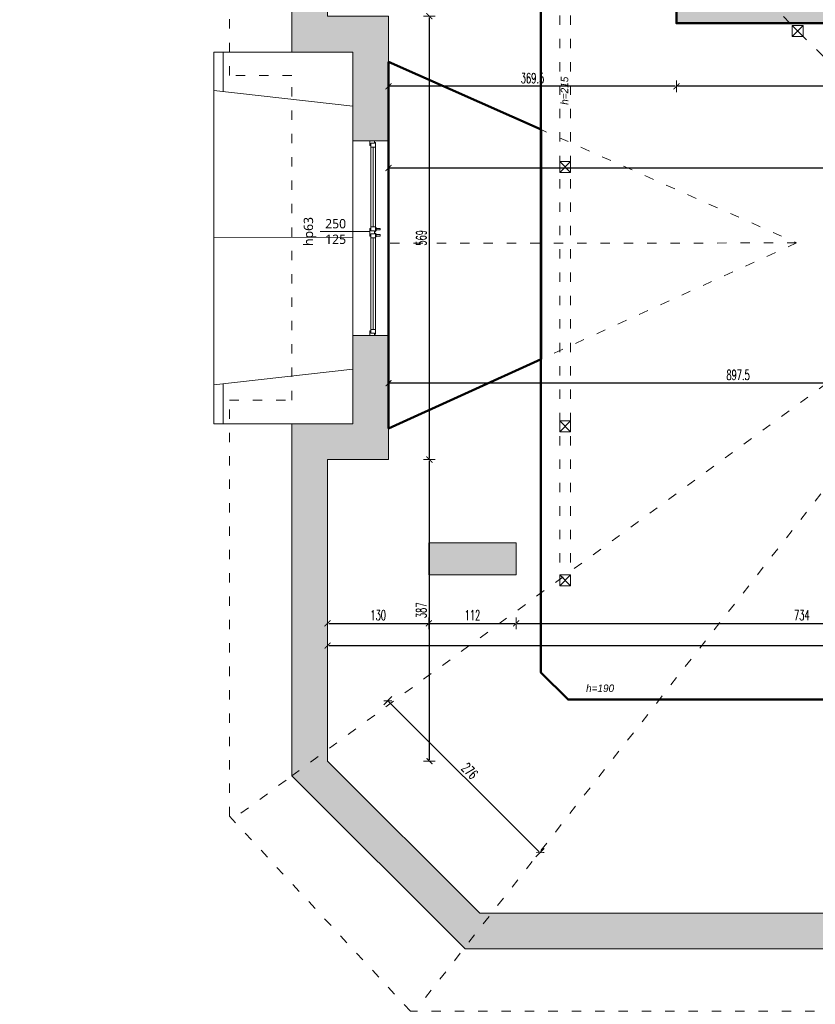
# Model space of a CAD drawing. Header units: millimetres. Extents: x -221 to 149158, y -114258 to 0.
# Tile 170 of 219: x 108226 to 109248, y -54868 to -53605. Entities that reach past the tile are written whole.
import ezdxf
from ezdxf.enums import TextEntityAlignment as Align

# ---------------------------------------------------------------- set-up
doc = ezdxf.new("R2010")
doc.units = ezdxf.units.MM
doc.linetypes.add('ACAD_ISO03W100', pattern=[30, 12, -18])
doc.layers.get('0').update_dxf_attribs({"lineweight": 0})
doc.layers.add('A-przekrycieram.ART', color=7, linetype='Continuous', lineweight=0, true_color=0xffffff)
for name, color, linetype, lineweight in [('konstrukcja istn..KF', 252, 'Continuous', 15), ('opis..KF', 250, 'Continuous', 15), ('powierzchnie', 21, 'Continuous', 50), ('stolarka_arch', 250, 'Continuous', 5), ('wymiar..KF', 12, 'Continuous', 5), ('wypełnienie istn..KF', 250, 'Continuous', 0), ('ściana pro..KF', 222, 'Continuous', 30), ('ściany ist..KF', 61, 'Continuous', 5)]:
    doc.layers.add(name, color=color, linetype=linetype, lineweight=lineweight)
doc.styles.add('ARCH', font='segoeuil.ttf')
doc.styles.add('DIM', font='simplex.shx', dxfattribs={"width": 0.6})
doc.dimstyles.new('100-STD', dxfattribs={"dimscale": 10, "dimtxt": 1.3, "dimasz": 0.15, "dimexe": 5, "dimexo": 10, "dimgap": 0.4, "dimtad": 1, "dimdec": 1, "dimrnd": 0.5, "dimdsep": 46, "dimtxsty": 'DIM', "dimblk": 'KR21', "dimcen": 1, "dimdle": 10, "dimse1": 1, "dimse2": 1, "dimclrd": 256, "dimclre": 256, "dimclrt": 256, "dimadec": 0, "dimazin": 0, "dimtfac": 1, "dimtdec": 1, "dimtmove": 2, "dimatfit": 3, "dimldrblk": 'KR21', "dimfxl": 1, "dimtvp": 5.6, "dimtolj": 1, "dimtzin": 2, "dimarcsym": 0})

# ---------------------------------------------------------------- blocks, each defined once
blk = doc.blocks.new('KR21')
at = {"ltscale": 100}
blk.add_line((0, -5), (0, 5), dxfattribs=at)
at = {"ltscale": 100, "const_width": 0.84}
blk.add_lwpolyline([(-2.5, -2.5), (2.58, 2.58)], dxfattribs=at)
blk = doc.blocks.new('*D582')
at = {"layer": 'Defpoints', "color": 0, "linetype": 'ByBlock', "transparency": 16777216}
for p in [(0, -54123.3), (135331.4, -54123.3), (135533.8, -54575.5)]:
    blk.add_point(p, dxfattribs=at)
at = {"layer": 'wymiar..KF', "linetype": 'Continuous', "lineweight": -2, "transparency": 16777216}
blk.add_line((135331.4, -54574), (135331.4, -54124.8), dxfattribs=at)
at = {"layer": 'wymiar..KF', "linetype": 'ByBlock', "lineweight": -2, "transparency": 16777216, "xscale": 1.5, "yscale": 1.5, "zscale": 1.5}
for p, rotation in [((135331.4, -54123.3), 90), ((135331.4, -54575.5), 270)]:
    blk.add_blockref('KR21', p, dxfattribs=dict(at, rotation=rotation))
at = {"layer": 'wymiar..KF', "linetype": 'ByBlock', "transparency": 16777216, "insert": (135320.9, -54349.4), "char_height": 13, "attachment_point": 5, "rotation": 90, "style": 'DIM'}
blk.add_mtext('\\A1;452', dxfattribs=at)
blk = doc.blocks.new('*D583')
at = {"layer": 'Defpoints', "color": 0, "linetype": 'ByBlock', "transparency": 16777216}
for p in [(-202.4, -53646.3), (135612.3, -53646.3), (0, -54123.3)]:
    blk.add_point(p, dxfattribs=at)
at = {"layer": 'wymiar..KF', "linetype": 'Continuous', "lineweight": -2, "transparency": 16777216}
blk.add_line((-202.4, -54121.8), (-202.4, -53647.8), dxfattribs=at)
at = {"layer": 'wymiar..KF', "linetype": 'ByBlock', "lineweight": -2, "transparency": 16777216, "xscale": 1.5, "yscale": 1.5, "zscale": 1.5}
for p, rotation in [((-202.4, -53646.3), 90), ((-202.4, -54123.3), 270)]:
    blk.add_blockref('KR21', p, dxfattribs=dict(at, rotation=rotation))
at = {"layer": 'wymiar..KF', "linetype": 'ByBlock', "transparency": 16777216, "insert": (-212.9, -53884.8), "char_height": 13, "attachment_point": 5, "rotation": 90, "style": 'DIM'}
blk.add_mtext('\\A1;477', dxfattribs=at)
blk = doc.blocks.new('*U656')
at = {"layer": 'stolarka_arch', "lineweight": 0}
blk.add_lwpolyline([(0, 0), (250, 0), (250, -46), (0, -46)], close=True, dxfattribs=at)
at = {"layer": 'stolarka_arch'}
for points in [[(0, -22), (6, -22), (6, -23), (3, -23), (3, -28), (0, -28)], [(3, -23), (8, -23), (8, -29), (2, -29), (2, -28), (3, -28)], [(8, -26), (110.3, -26), (110.3, -23), (8, -23)], [(115.3, -23), (110.3, -23), (110.3, -29), (116.3, -29), (116.3, -28), (115.3, -28)], [(112.3, -22), (122.3, -22), (122.3, -23), (119.3, -23), (119.3, -28), (115.3, -28), (115.3, -23), (112.3, -23)], [(119.3, -23), (124.3, -23), (124.3, -29), (118.3, -29), (118.3, -28), (119.3, -28)], [(242, -26), (124.3, -26), (124.3, -23), (242, -23)], [(247, -23), (242, -23), (242, -29), (248, -29), (248, -28), (247, -28)], [(250, -22), (244, -22), (244, -23), (247, -23), (247, -28), (250, -28)], [(8, -26), (110.3, -26), (110.3, -29), (8, -29)], [(115.3, -30), (111.3, -30), (111.3, -29), (115.3, -29)], [(114.3, -35), (112.3, -35), (112.3, -30), (114.3, -30)], [(123.3, -30), (119.3, -30), (119.3, -29), (123.3, -29)], [(122.3, -35), (120.3, -35), (120.3, -30), (122.3, -30)], [(242, -26), (124.3, -26), (124.3, -29), (242, -29)]]:
    blk.add_lwpolyline(points, close=True, dxfattribs=at)
blk = doc.blocks.new('*U613')
at = {"layer": 'opis..KF'}
blk.add_line((-20, 0), (44, 0), dxfattribs=at)
at = {"layer": 'opis..KF', "style": 'ARCH', "flags": 12}
for tag, p in [('150', (0, 10)), ('120', (0, -10))]:
    blk.add_attdef(tag, text='', height=12, dxfattribs=at).set_placement(p, align=Align.MIDDLE_CENTER)
blk.add_attdef('hp', text='', height=12, rotation=90, dxfattribs=at).set_placement((-35, 0), align=Align.MIDDLE_CENTER)
blk = doc.blocks.new('*D896')
at = {"layer": 'Defpoints', "color": 0, "linetype": 'ByBlock', "transparency": 16777216}
for p in [(108699.6, -54071.2), (108699.6, -54169.3), (109597.2, -54179.3)]:
    blk.add_point(p, dxfattribs=at)
at = {"layer": 'wymiar..KF', "linetype": 'Continuous', "lineweight": -2, "transparency": 16777216}
blk.add_line((109595.7, -54071.2), (108701.1, -54071.2), dxfattribs=at)
at = {"layer": 'wymiar..KF', "linetype": 'ByBlock', "lineweight": -2, "transparency": 16777216, "xscale": 1.5, "yscale": 1.5, "zscale": 1.5, "rotation": 180}
blk.add_blockref('KR21', (108699.6, -54071.2), dxfattribs=at)
at = {"layer": 'wymiar..KF', "linetype": 'ByBlock', "lineweight": -2, "transparency": 16777216, "xscale": 1.5, "yscale": 1.5, "zscale": 1.5}
blk.add_blockref('KR21', (109597.2, -54071.2), dxfattribs=at)
at = {"layer": 'wymiar..KF', "linetype": 'ByBlock', "transparency": 16777216, "insert": (109148.4, -54060.7), "char_height": 13, "attachment_point": 5, "style": 'DIM'}
blk.add_mtext('\\A1;897.5', dxfattribs=at)
blk = doc.blocks.new('*D897')
at = {"layer": 'Defpoints', "color": 0, "linetype": 'ByBlock', "transparency": 16777216}
for p in [(108621.3, -54313.3), (108751.3, -54313.3), (108751.3, -54379.5)]:
    blk.add_point(p, dxfattribs=at)
at = {"layer": 'wymiar..KF', "linetype": 'Continuous', "lineweight": -2, "transparency": 16777216}
blk.add_line((108622.8, -54379.5), (108749.8, -54379.5), dxfattribs=at)
at = {"layer": 'wymiar..KF', "linetype": 'ByBlock', "lineweight": -2, "transparency": 16777216, "xscale": 1.5, "yscale": 1.5, "zscale": 1.5, "rotation": 180}
blk.add_blockref('KR21', (108621.3, -54379.5), dxfattribs=at)
at = {"layer": 'wymiar..KF', "linetype": 'ByBlock', "lineweight": -2, "transparency": 16777216, "xscale": 1.5, "yscale": 1.5, "zscale": 1.5}
blk.add_blockref('KR21', (108751.3, -54379.5), dxfattribs=at)
at = {"layer": 'wymiar..KF', "linetype": 'ByBlock', "transparency": 16777216, "insert": (108686.3, -54369), "char_height": 13, "attachment_point": 5, "style": 'DIM'}
blk.add_mtext('\\A1;130', dxfattribs=at)
blk = doc.blocks.new('*D898')
at = {"layer": 'Defpoints', "color": 0, "linetype": 'ByBlock', "transparency": 16777216}
for p in [(108751.3, -54313.3), (108863.3, -54317.3), (108863.3, -54379.5)]:
    blk.add_point(p, dxfattribs=at)
at = {"layer": 'wymiar..KF', "linetype": 'Continuous', "lineweight": -2, "transparency": 16777216}
blk.add_line((108752.8, -54379.5), (108861.8, -54379.5), dxfattribs=at)
at = {"layer": 'wymiar..KF', "linetype": 'ByBlock', "lineweight": -2, "transparency": 16777216, "xscale": 1.5, "yscale": 1.5, "zscale": 1.5, "rotation": 180}
blk.add_blockref('KR21', (108751.3, -54379.5), dxfattribs=at)
at = {"layer": 'wymiar..KF', "linetype": 'ByBlock', "lineweight": -2, "transparency": 16777216, "xscale": 1.5, "yscale": 1.5, "zscale": 1.5}
blk.add_blockref('KR21', (108863.3, -54379.5), dxfattribs=at)
at = {"layer": 'wymiar..KF', "linetype": 'ByBlock', "transparency": 16777216, "insert": (108807.3, -54369), "char_height": 13, "attachment_point": 5, "style": 'DIM'}
blk.add_mtext('\\A1;112', dxfattribs=at)
blk = doc.blocks.new('*D899')
at = {"layer": 'Defpoints', "color": 0, "linetype": 'ByBlock', "transparency": 16777216}
for p in [(108863.3, -54317.3), (109597.2, -54323.3), (109597.2, -54379.5)]:
    blk.add_point(p, dxfattribs=at)
at = {"layer": 'wymiar..KF', "linetype": 'Continuous', "lineweight": -2, "transparency": 16777216}
blk.add_line((108864.8, -54379.5), (109595.7, -54379.5), dxfattribs=at)
at = {"layer": 'wymiar..KF', "linetype": 'ByBlock', "lineweight": -2, "transparency": 16777216, "xscale": 1.5, "yscale": 1.5, "zscale": 1.5, "rotation": 180}
blk.add_blockref('KR21', (108863.3, -54379.5), dxfattribs=at)
at = {"layer": 'wymiar..KF', "linetype": 'ByBlock', "lineweight": -2, "transparency": 16777216, "xscale": 1.5, "yscale": 1.5, "zscale": 1.5}
blk.add_blockref('KR21', (109597.2, -54379.5), dxfattribs=at)
at = {"layer": 'wymiar..KF', "linetype": 'ByBlock', "transparency": 16777216, "insert": (109230.2, -54369), "char_height": 13, "attachment_point": 5, "style": 'DIM'}
blk.add_mtext('\\A1;734', dxfattribs=at)
blk = doc.blocks.new('*D904')
at = {"layer": 'Defpoints', "color": 0, "linetype": 'ByBlock', "transparency": 16777216}
for p in [(108621.3, -54379.5), (110585.7, -54379.4), (110585.7, -54408)]:
    blk.add_point(p, dxfattribs=at)
at = {"layer": 'wymiar..KF', "linetype": 'Continuous', "lineweight": -2, "transparency": 16777216}
blk.add_line((108622.8, -54408), (110584.2, -54408), dxfattribs=at)
at = {"layer": 'wymiar..KF', "linetype": 'ByBlock', "lineweight": -2, "transparency": 16777216, "xscale": 1.5, "yscale": 1.5, "zscale": 1.5, "rotation": 180}
blk.add_blockref('KR21', (108621.3, -54408), dxfattribs=at)
at = {"layer": 'wymiar..KF', "linetype": 'ByBlock', "lineweight": -2, "transparency": 16777216, "xscale": 1.5, "yscale": 1.5, "zscale": 1.5}
blk.add_blockref('KR21', (110585.7, -54408), dxfattribs=at)
at = {"layer": 'wymiar..KF', "linetype": 'ByBlock', "transparency": 16777216, "insert": (109603.5, -54397.5), "char_height": 13, "attachment_point": 5, "style": 'DIM'}
blk.add_mtext('\\A1;1964.5', dxfattribs=at)
blk = doc.blocks.new('*D905')
at = {"layer": 'Defpoints', "color": 0, "linetype": 'ByBlock', "transparency": 16777216}
for p in [(108621.3, -54169.3), (108752.1, -54169.3), (108621.3, -54556.3)]:
    blk.add_point(p, dxfattribs=at)
at = {"layer": 'wymiar..KF', "linetype": 'Continuous', "lineweight": -2, "transparency": 16777216}
blk.add_line((108752.1, -54554.8), (108752.1, -54170.8), dxfattribs=at)
at = {"layer": 'wymiar..KF', "linetype": 'ByBlock', "lineweight": -2, "transparency": 16777216, "xscale": 1.5, "yscale": 1.5, "zscale": 1.5}
for p, rotation in [((108752.1, -54169.3), 90), ((108752.1, -54556.3), 270)]:
    blk.add_blockref('KR21', p, dxfattribs=dict(at, rotation=rotation))
at = {"layer": 'wymiar..KF', "linetype": 'ByBlock', "transparency": 16777216, "insert": (108741.6, -54362.8), "char_height": 13, "attachment_point": 5, "rotation": 90, "style": 'DIM'}
blk.add_mtext('\\A1;387', dxfattribs=at)
blk = doc.blocks.new('*D906')
at = {"layer": 'Defpoints', "color": 0, "linetype": 'ByBlock', "transparency": 16777216}
for p in [(108699.6, -53600.3), (108752.1, -53600.3), (108621.3, -54169.3)]:
    blk.add_point(p, dxfattribs=at)
at = {"layer": 'wymiar..KF', "linetype": 'Continuous', "lineweight": -2, "transparency": 16777216}
blk.add_line((108752.1, -54167.8), (108752.1, -53601.8), dxfattribs=at)
at = {"layer": 'wymiar..KF', "linetype": 'ByBlock', "lineweight": -2, "transparency": 16777216, "xscale": 1.5, "yscale": 1.5, "zscale": 1.5}
for p, rotation in [((108752.1, -53600.3), 90), ((108752.1, -54169.3), 270)]:
    blk.add_blockref('KR21', p, dxfattribs=dict(at, rotation=rotation))
at = {"layer": 'wymiar..KF', "linetype": 'ByBlock', "transparency": 16777216, "insert": (108741.6, -53884.8), "char_height": 13, "attachment_point": 5, "rotation": 90, "style": 'DIM'}
blk.add_mtext('\\A1;569', dxfattribs=at)
blk = doc.blocks.new('*D910')
at = {"layer": 'Defpoints', "color": 0, "linetype": 'ByBlock', "transparency": 16777216}
for p in [(108621.3, -54556.3), (108894.2, -54673.8), (108816.9, -54751.4)]:
    blk.add_point(p, dxfattribs=at)
at = {"layer": 'wymiar..KF', "linetype": 'Continuous', "lineweight": -2, "transparency": 16777216}
blk.add_line((108699.7, -54479.8), (108893.1, -54672.8), dxfattribs=at)
at = {"layer": 'wymiar..KF', "linetype": 'ByBlock', "lineweight": -2, "transparency": 16777216, "xscale": 1.5, "yscale": 1.5, "zscale": 1.5}
for p, rotation in [((108698.6, -54478.8), 135.0752676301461), ((108894.2, -54673.8), 315.0752676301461)]:
    blk.add_blockref('KR21', p, dxfattribs=dict(at, rotation=rotation))
at = {"layer": 'wymiar..KF', "linetype": 'ByBlock', "transparency": 16777216, "insert": (108803.8, -54568.9), "char_height": 13, "attachment_point": 5, "rotation": 315.0753, "style": 'DIM'}
blk.add_mtext('\\A1;276', dxfattribs=at)
blk = doc.blocks.new('*D939')
at = {"layer": 'Defpoints', "color": 0, "linetype": 'ByBlock', "transparency": 16777216}
for p in [(109069.3, -53609.3), (109611.2, -53609.3), (109069.3, -53690.3)]:
    blk.add_point(p, dxfattribs=at)
at = {"layer": 'wymiar..KF', "linetype": 'Continuous', "lineweight": -2, "transparency": 16777216}
blk.add_line((109609.7, -53690.3), (109070.8, -53690.3), dxfattribs=at)
at = {"layer": 'wymiar..KF', "linetype": 'ByBlock', "lineweight": -2, "transparency": 16777216, "xscale": 1.5, "yscale": 1.5, "zscale": 1.5, "rotation": 180}
blk.add_blockref('KR21', (109069.3, -53690.3), dxfattribs=at)
at = {"layer": 'wymiar..KF', "linetype": 'ByBlock', "lineweight": -2, "transparency": 16777216, "xscale": 1.5, "yscale": 1.5, "zscale": 1.5}
blk.add_blockref('KR21', (109611.2, -53690.3), dxfattribs=at)
at = {"layer": 'wymiar..KF', "linetype": 'ByBlock', "transparency": 16777216, "insert": (109340.2, -53679.8), "char_height": 13, "attachment_point": 5, "style": 'DIM'}
blk.add_mtext('\\A1;542', dxfattribs=at)
blk = doc.blocks.new('*D940')
at = {"layer": 'Defpoints', "color": 0, "linetype": 'ByBlock', "transparency": 16777216}
for p in [(108699.6, -53600.3), (109069.3, -53609.3), (108699.6, -53690.3)]:
    blk.add_point(p, dxfattribs=at)
at = {"layer": 'wymiar..KF', "linetype": 'Continuous', "lineweight": -2, "transparency": 16777216}
blk.add_line((109067.8, -53690.3), (108701.1, -53690.3), dxfattribs=at)
at = {"layer": 'wymiar..KF', "linetype": 'ByBlock', "lineweight": -2, "transparency": 16777216, "xscale": 1.5, "yscale": 1.5, "zscale": 1.5, "rotation": 180}
blk.add_blockref('KR21', (108699.6, -53690.3), dxfattribs=at)
at = {"layer": 'wymiar..KF', "linetype": 'ByBlock', "lineweight": -2, "transparency": 16777216, "xscale": 1.5, "yscale": 1.5, "zscale": 1.5}
blk.add_blockref('KR21', (109069.3, -53690.3), dxfattribs=at)
at = {"layer": 'wymiar..KF', "linetype": 'ByBlock', "transparency": 16777216, "insert": (108884.4, -53679.8), "char_height": 13, "attachment_point": 5, "style": 'DIM'}
blk.add_mtext('\\A1;369.5', dxfattribs=at)
blk = doc.blocks.new('*D942')
at = {"layer": 'Defpoints', "color": 0, "linetype": 'ByBlock', "transparency": 16777216}
for p in [(108699.6, -53760.3), (108699.6, -53795.2), (110585.7, -53878.3)]:
    blk.add_point(p, dxfattribs=at)
at = {"layer": 'wymiar..KF', "linetype": 'Continuous', "lineweight": -2, "transparency": 16777216}
blk.add_line((110584.2, -53795.2), (108701.1, -53795.2), dxfattribs=at)
at = {"layer": 'wymiar..KF', "linetype": 'ByBlock', "lineweight": -2, "transparency": 16777216, "xscale": 1.5, "yscale": 1.5, "zscale": 1.5, "rotation": 180}
blk.add_blockref('KR21', (108699.6, -53795.2), dxfattribs=at)
at = {"layer": 'wymiar..KF', "linetype": 'ByBlock', "lineweight": -2, "transparency": 16777216, "xscale": 1.5, "yscale": 1.5, "zscale": 1.5}
blk.add_blockref('KR21', (110585.7, -53795.2), dxfattribs=at)
at = {"layer": 'wymiar..KF', "linetype": 'ByBlock', "transparency": 16777216, "insert": (109642.6, -53784.7), "char_height": 13, "attachment_point": 5, "style": 'DIM'}
blk.add_mtext('\\A1;1886', dxfattribs=at)
blk = doc.blocks.new('*U1674')
at = {"layer": 'A-przekrycieram.ART'}
h = blk.add_hatch(color=256, dxfattribs=at)
h.dxf.hatch_style = 1
h.paths.add_polyline_path([(0, 4200), (5940, 4200), (5940, 0), (0, 0)])
h.paths.add_polyline_path([(200, 4100), (5840, 4100), (5840, 100), (200, 100)], flags=16)

msp = doc.modelspace()

# ---------------------------------------------------------------- hatches: boundary and pattern name
at = {"layer": 'wypełnienie istn..KF', "true_color": 0xc8c8c8}
h = msp.add_hatch(color=9, dxfattribs=at)
h.dxf.hatch_style = 1
h.paths.add_polyline_path([(108621.32, -54556.29), (108621.32, -54169.29), (108699.61, -54169.29), (108699.61, -54010.29), (108653.61, -54010.29), (108653.61, -54123.29), (108575.32, -54123.29), (108575.32, -54575.38), (108797.88, -54797.35), (109687.5, -54797.35), (109687.5, -54751.3), (108816.9, -54751.35)])
h.paths.add_polyline_path([(108699.61, -53600.29), (108621.32, -53600.29), (108621.32, -53431.29), (108575.32, -53431.29), (108575.32, -53646.29), (108653.61, -53646.29), (108653.61, -53760.29), (108699.61, -53760.29)])
h.paths.add_polyline_path([(108621.32, -53093.29), (108575.32, -53093.29), (108575.32, -53259.29), (108621.32, -53259.29)])
h.paths.add_polyline_path([(108621.32, -51409.29), (108971.72, -51409.29), (108971.72, -51363.29), (108575.32, -51363.29), (108575.32, -52921.29), (108621.32, -52921.29)])
h.paths.add_polyline_path([(109601.32, -51363.29), (109222.72, -51363.29), (109222.72, -51409.29), (109555.27, -51409.29), (109555.27, -52073.53), (109601.32, -52073.53)])
h.paths.add_polyline_path([(109601.32, -52245.53), (109555.32, -52245.53), (109555.32, -52435.53), (109601.32, -52435.53)])
h.paths.add_polyline_path([(109601.32, -52607.53), (109555.32, -52607.53), (109555.32, -52988.29), (109027.27, -52988.29), (109027.27, -53028.29), (109069.27, -53028.29), (109069.27, -53609.29), (109611.17, -53609.29), (109611.17, -53594.29), (109099.17, -53594.29), (109099.17, -53018.29), (109767.17, -53018.29), (109767.17, -53594.29), (109700.17, -53594.29), (109700.17, -53609.29), (109797.17, -53609.29), (109797.17, -53018.29), (109947.49, -53018.29), (109947.49, -52972.29), (109601.32, -52972.29)])
h.paths.add_polyline_path([(110317.49, -52972.29), (110065.49, -52972.29), (110065.49, -53018.29), (110317.49, -53018.29)])
h.paths.add_polyline_path([(110677.49, -52972.29), (110435.49, -52972.29), (110435.49, -53018.29), (110677.49, -53018.29)])
h.paths.add_polyline_path([(111422.74, -52972.29), (110795.49, -52972.29), (110795.49, -53018.29), (111156.67, -53018.29), (111156.67, -53706.3), (111191.67, -53706.3), (111191.67, -53619.29), (111700.84, -53619.29), (111700.84, -53572.29), (111191.67, -53572.29), (111190.67, -53018.29), (111422.74, -53018.29)])
h.paths.add_polyline_path([(111692.74, -52972.29), (111540.74, -52972.29), (111540.74, -53018.29), (111692.74, -53018.29)], flags=17)
h.paths.add_polyline_path([(111962.74, -52972.29), (111810.74, -52972.29), (111810.74, -53018.29), (111962.74, -53018.29)])
h.paths.add_polyline_path([(112232.74, -52972.29), (112080.74, -52972.29), (112080.74, -53018.29), (112232.74, -53018.29)], flags=17)
h.paths.add_polyline_path([(112592.74, -52972.29), (112350.74, -52972.29), (112350.74, -53018.29), (112534.67, -53018.29), (112534.67, -53572.29), (111790.84, -53572.29), (111790.84, -53619.29), (112582.05, -53619.29), (112582.05, -53572.29), (112564.67, -53572.29), (112564.67, -53018.29), (112592.74, -53018.29)])
h.paths.add_polyline_path([(112859.25, -52972.29), (112710.74, -52972.29), (112710.74, -53018.29), (112812.67, -53018.29), (112812.67, -53572.29), (112682.01, -53572.29), (112682.01, -53619.29), (112859.21, -53619.29), (112859.29, -53018.29), (112859.21, -53016.51)])
h.paths.add_polyline_path([(113070.21, -52735.21), (113024.21, -52735.21), (113024.21, -52972.29), (113006.25, -52972.29), (113006.25, -53018.29), (113357.89, -53018.29), (113514.25, -53018.29), (113514.25, -53572.29), (113154.25, -53572.29), (113154.25, -53604.29), (113047.25, -53604.29), (113047.25, -53619.29), (113514.25, -53619.29), (113532.49, -53619.29), (113739.21, -53619.29), (113739.21, -53573.29), (113547.21, -53573.29), (113547.21, -53018.29), (113573.21, -53018.29), (113573.21, -52978.29), (113505.87, -52978.29), (113333.21, -52978.29), (113333.21, -53000.79), (113070.21, -53000.79)])
h.paths.add_polyline_path([(110037.5, -54751.35), (109805.5, -54751.35), (109805.5, -54797.35), (110037.5, -54797.35)])
h.paths.add_polyline_path([(110407.49, -54751.35), (110155.5, -54751.35), (110155.5, -54797.35), (110407.49, -54797.35)])
h.paths.add_polyline_path([(110767.49, -54751.86), (110615.67, -54751.3), (110615.67, -53908.3), (111209.21, -53908.3), (111209.17, -53893.3), (111186.67, -53893.3), (111186.67, -53806.3), (111156.67, -53806.3), (111156.67, -53878.3), (110585.67, -53878.3), (110585.67, -54751.3), (110525.49, -54751.3), (110525.49, -54798.07), (110767.49, -54797.86)])
h.paths.add_polyline_path([(111152.74, -54751.24), (110885.49, -54751.3), (110885.49, -54798.07), (111152.74, -54798.01)], flags=17)
h.paths.add_polyline_path([(111448.24, -54751.35), (111402.24, -54751.3), (111402.25, -53908.3), (112060.16, -53908.3), (112060.16, -53893.3), (111319.17, -53893.29), (111319.21, -53908.3), (111372.24, -53908.3), (111372.24, -54751.24), (111270.74, -54751.24), (111270.74, -54797.24), (111402.24, -54797.24), (111402.24, -54924.3), (111730.12, -54924.3), (111730.12, -54878.3), (111448.24, -54878.3)])
h.paths.add_polyline_path([(112281.24, -54804.3), (112412.74, -54804.3), (112412.74, -54758.3), (112311.35, -54758.3), (112311.63, -53908.24), (112476.21, -53908.29), (112476.21, -53893.3), (112150.16, -53893.3), (112150.16, -53908.19), (112281.24, -53907.94), (112281.24, -54758.24), (112235.24, -54758.3), (112235.24, -54878.3), (111981.12, -54877.52), (111981.12, -54924.3), (112281.24, -54924.3)])
h.paths.add_polyline_path([(112772.74, -54758.3), (112530.74, -54758.3), (112530.74, -54804.3), (112772.74, -54804.3)])
h.paths.add_polyline_path([(113107.72, -54758.3), (112890.74, -54758.3), (112890.74, -54804.3), (113107.72, -54804.3)], flags=17)
h.paths.add_polyline_path([(113502.69, -54758.3), (113376.35, -54758.3), (113376.35, -53908.3), (113475.67, -53908.3), (113475.67, -53893.29), (112566.21, -53893.29), (112566.21, -53908.3), (113346.35, -53908.3), (113346.35, -54758.3), (113225.72, -54758.3), (113225.72, -54804.3), (113502.69, -54804.3)])
h.paths.add_polyline_path([(113866.39, -54758.3), (113620.69, -54758.3), (113620.69, -54804.3), (113866.39, -54804.3)], flags=17)
h.paths.add_polyline_path([(115042.21, -54582.38), (115042.21, -54126.29), (114952.21, -54126.29), (114952.21, -54017.3), (114906.21, -54017.3), (114906.21, -54172.29), (114999.01, -54172.29), (114998.76, -54565.78), (114811.39, -54758.3), (114454.39, -54758.3), (114454.39, -54101.32), (114448.71, -54097.29), (114389.96, -54055.65), (114389.96, -54059.54), (114375.96, -54059.54), (114375.96, -54045.72), (114201.96, -53922.37), (114201.96, -53926.27), (114187.96, -53926.27), (114187.96, -53912.45), (114117.21, -53862.29), (113952.21, -53862.29), (113952.21, -53573.29), (113831.21, -53573.29), (113831.21, -53619.29), (113906.21, -53619.29), (113906.21, -53893.29), (113565.67, -53893.29), (113565.67, -53908.3), (114130.16, -53908.3), (114424.35, -54116.85), (114424.35, -54246.22), (114424.35, -54758.3), (113984.39, -54758.3), (113984.39, -54804.3), (114819.71, -54804.3)])
h.paths.add_polyline_path([(115040.21, -52987.29), (114828.21, -52987.29), (114828.21, -52730.03), (114782.21, -52730.03), (114782.21, -53033.29), (114994.21, -53033.29), (114994.21, -53609.29), (114906.21, -53609.29), (114906.21, -53766.29), (114952.21, -53766.29), (114952.21, -53655.29), (115040.21, -53655.29)])
h.paths.add_polyline_path([(114828.21, -52374.86), (114782.21, -52374.86), (114782.21, -52612.03), (114828.21, -52612.03)])
h.paths.add_polyline_path([(114828.21, -52001.59), (114782.21, -52001.59), (114782.21, -52256.86), (114828.21, -52256.86)])
h.paths.add_polyline_path([(114828.21, -51646.09), (114782.21, -51646.09), (114782.21, -51883.59), (114828.21, -51883.59)])
h.paths.add_polyline_path([(114828.21, -51363.29), (114051.21, -51363.29), (114051.21, -51409.29), (114418.71, -51409.29), (114418.71, -51436.29), (114626.21, -51436.29), (114626.21, -51409.29), (114782.21, -51409.29), (114782.21, -51528.09), (114828.21, -51528.09)])
h.paths.add_polyline_path([(113801.21, -51363.29), (113024.21, -51363.29), (113024.21, -51891.89), (113070.21, -51891.89), (113070.21, -51409.29), (113801.21, -51409.29)])
h.paths.add_polyline_path([(113070.21, -52009.89), (113024.21, -52009.89), (113024.21, -52258.44), (113070.21, -52258.44)])
h.paths.add_polyline_path([(113070.21, -52376.44), (113024.21, -52376.44), (113024.21, -52617.21), (113070.21, -52617.21)])
h = msp.add_hatch(color=9, dxfattribs=at)
h.dxf.hatch_style = 1
h.paths.add_polyline_path([(109348.87, -51958.27), (109145.87, -51958.27), (109145.87, -52014.27), (109348.87, -52014.27)])
h.paths.add_polyline_path([(108725.32, -51959.29), (108621.32, -51959.29), (108621.32, -52000.29), (108725.32, -52000.29)])
h.paths.add_polyline_path([(108998.17, -52398.53), (108957.17, -52398.53), (108957.17, -52551.55), (108998.17, -52551.55)])
h.paths.add_polyline_path([(108998.17, -52655.53), (108957.17, -52655.55), (108957.17, -52723.55), (108998.17, -52723.55)])
h.paths.add_polyline_path([(108863.32, -54276.32), (108751.32, -54276.32), (108751.32, -54317.32), (108863.32, -54317.32)])
h.paths.add_polyline_path([(109637.67, -54179.3), (109597.17, -54179.3), (109597.17, -54323.3), (109637.67, -54323.3)])
h.paths.add_polyline_path([(110336.67, -54138.8), (110193.67, -54138.8), (110193.67, -54179.3), (110336.67, -54179.3)])
h.paths.add_polyline_path([(110350.67, -54276.3), (110310.17, -54276.3), (110310.17, -54453.3), (110350.67, -54453.3)])
h.paths.add_polyline_path([(110887.67, -53328.29), (110845.17, -53328.29), (110845.17, -53570.29), (110887.67, -53570.29)])
h.paths.add_polyline_path([(114746.21, -54131.79), (114635.21, -54131.79), (114635.21, -54172.29), (114746.21, -54172.29)])
h.paths.add_polyline_path([(113640.71, -52556.79), (113464.71, -52556.79), (113464.71, -52597.29), (113640.71, -52597.29)])
h.paths.add_polyline_path([(113297.71, -52556.79), (113120.71, -52556.79), (113120.71, -52597.29), (113297.71, -52597.29)])
h.paths.add_polyline_path([(114216.71, -52804.79), (114176.21, -52804.79), (114176.21, -53010.79), (114216.71, -53010.79)])
h.paths.add_polyline_path([(114347.71, -52201.29), (114202.71, -52201.29), (114202.71, -52242.79), (114347.71, -52242.79)])
h.paths.add_polyline_path([(113706.21, -51997.29), (113666.21, -51997.29), (113666.21, -52142.29), (113706.21, -52142.29)])
h.paths.add_polyline_path([(113633.21, -51609.29), (113556.21, -51609.29), (113556.21, -51649.79), (113633.21, -51649.79)])
h.paths.add_polyline_path([(113449.21, -51609.29), (113337.21, -51609.29), (113337.21, -51649.79), (113449.21, -51649.79)])

# ---------------------------------------------------------------- linework, layer by layer
at = {"linetype": 'ACAD_ISO03W100'}
for p, q in [((108919.3, -54331.32), (108919.3, -51409.29)), ((108933.3, -54331.32), (108933.3, -51409.29)), ((109491.27, -53884.6), (109088.47, -53483.23)), ((108699.61, -53659.08), (109223.61, -53891.29)), ((108575.32, -54575.38), (109507.42, -53891.43)), ((109223.61, -53891.29), (108699.61, -54129.3)), ((109223.61, -53891.29), (108699.61, -53891.79)), ((108747, -54859.59), (109507.6, -53891.57)), ((108510.06, -54623.28), (108575.14, -54575.52))]:
    msp.add_line(p, q, dxfattribs=at)
for points in [[(110356.74, -54877.28), (108727.75, -54877.35), (108495.32, -54627.08), (108495.32, -54093.29), (108575.32, -54093.29), (108575.32, -53676.29), (108495.32, -53676.29), (108495.32, -51283.29), (109681.32, -51283.29), (109681.32, -52892.29), (112944.21, -52892.29), (112944.21, -51283.29)], [(108895.34, -51409.29), (108895.32, -54442.59)], [(108930.17, -54477.35), (108930.17, -54477.35), (108895.32, -54442.59), (108895.32, -54442.59)], [(110585.85, -54477.24), (108930.13, -54477.3)]]:
    msp.add_lwpolyline(points, dxfattribs=at)
at = {"layer": 'konstrukcja istn..KF'}
for p, q in [((109218.02, -53612.3), (109232.02, -53626.3)), ((109218.02, -53626.3), (109232.02, -53612.3)), ((108919.3, -53786.78), (108933.3, -53800.78)), ((108919.3, -53800.78), (108933.3, -53786.78)), ((108919.3, -54119.78), (108933.3, -54133.78)), ((108919.3, -54133.78), (108933.3, -54119.78)), ((108919.3, -54317.32), (108933.3, -54331.32)), ((108919.3, -54331.32), (108933.3, -54317.32))]:
    msp.add_line(p, q, dxfattribs=at)
at = {"layer": 'konstrukcja istn..KF', "color": 18, "true_color": 0x000000}
for points in [[(109218.02, -53612.3), (109232.02, -53612.3), (109232.02, -53626.3), (109218.02, -53626.3), (109218.02, -53612.3)], [(108919.3, -53786.78), (108933.3, -53786.78), (108933.3, -53800.78), (108919.3, -53800.78), (108919.3, -53786.78)], [(108919.3, -54119.78), (108933.3, -54119.78), (108933.3, -54133.78), (108919.3, -54133.78), (108919.3, -54119.78)], [(108919.3, -54317.32), (108933.3, -54317.32), (108933.3, -54331.32), (108919.3, -54331.32), (108919.3, -54317.32)]]:
    msp.add_lwpolyline(points, dxfattribs=at)
at = {"layer": 'powierzchnie', "linetype": 'ByBlock'}
for points in [[(111156.67, -53878.3), (110585.67, -53878.3), (110585.67, -54477.24), (108930.17, -54477.35), (108895.32, -54442.59), (108895.34, -51409.29), (109281.27, -51409.29), (109281.27, -51958.27), (109145.87, -51958.27), (109145.87, -52014.27), (109281.27, -52014.27), (109281.27, -52988.29), (109027.27, -52988.29), (109027.27, -53028.29), (109069.27, -53028.29), (109069.27, -53609.29), (109797.17, -53609.29), (109797.17, -53292.29), (111156.67, -53292.29), (111156.67, -53878.3)], [(108699.61, -53659.08), (108895.33, -53745.81), (108895.33, -54040.4), (108699.61, -54129.3), (108699.61, -53659.08)]]:
    msp.add_lwpolyline(points, dxfattribs=at)
at = {"layer": 'ściana pro..KF', "color": 252, "lineweight": 9, "true_color": 0x969696}
for p, q in [((108487.32, -53646.29), (108487.32, -53697.09)), ((108475.32, -53695.74), (108653.62, -53715.74)), ((108653.61, -53883.92), (108475.32, -53884.79)), ((108475.32, -54073.29), (108653.62, -54053.29)), ((108487.32, -54071.95), (108487.32, -54123.29))]:
    msp.add_line(p, q, dxfattribs=at)
msp.add_lwpolyline([(108575.32, -53646.29), (108475.32, -53646.29), (108475.32, -54123.29), (108653.61, -54123.29)], dxfattribs=at)
at = {"layer": 'ściany ist..KF', "linetype": 'ByBlock'}
for points in [[(109601.32, -52607.53), (109555.32, -52607.53), (109555.32, -52988.29), (109027.27, -52988.29), (109027.27, -53028.29), (109069.27, -53028.29), (109069.27, -53609.29), (109611.17, -53609.29), (109611.17, -53594.29), (109099.17, -53594.29), (109099.17, -53018.29), (109767.17, -53018.29), (109767.17, -53594.29), (109700.17, -53594.29), (109700.17, -53609.29), (109797.17, -53609.29), (109797.17, -53018.29), (109947.49, -53018.29), (109947.49, -53018.29), (109947.49, -52972.29), (109601.32, -52972.29), (109601.32, -52607.53)], [(108699.61, -53760.29), (108653.61, -53760.29), (108653.61, -53646.29), (108575.32, -53646.29), (108575.32, -53431.29), (108621.32, -53431.29), (108621.32, -53600.29), (108699.61, -53600.29), (108699.61, -53760.29)], [(109687.5, -54797.35), (109687.5, -54751.3), (108816.9, -54751.35), (108621.32, -54556.29), (108621.32, -54169.29), (108699.61, -54169.29), (108699.61, -54010.29), (108653.61, -54010.29), (108653.61, -54123.29), (108575.32, -54123.29), (108575.32, -54575.38), (108797.88, -54797.35), (109687.5, -54797.35)], [(108863.32, -54317.32), (108863.32, -54276.32), (108751.32, -54276.32), (108751.32, -54317.32), (108863.32, -54317.32)]]:
    msp.add_lwpolyline(points, dxfattribs=at)

# ---------------------------------------------------------------- block references
at = {"xscale": 2, "yscale": 2, "zscale": 2}
msp.add_blockref('*U1674', (106304.86, -56225.76), dxfattribs=at)
ref = msp.add_blockref('*U613', (108631.63, -53876.6))
ref.add_attrib('150', '250', dxfattribs={"layer": 'opis..KF', "height": 12, "style": 'ARCH'}).set_placement((108631.63, -53866.6), align=Align.MIDDLE_CENTER)
ref.add_attrib('120', '125', dxfattribs={"layer": 'opis..KF', "height": 12, "style": 'ARCH'}).set_placement((108631.63, -53886.6), align=Align.MIDDLE_CENTER)
ref.add_attrib('hp', 'hp63', dxfattribs={"layer": 'opis..KF', "height": 12, "rotation": 90, "style": 'ARCH'}).set_placement((108596.63, -53876.6), align=Align.MIDDLE_CENTER)
at = {"layer": 'stolarka_arch', "xscale": -1, "rotation": 90}
msp.add_blockref('*U656', (108653.61, -53760.29), dxfattribs=at)

# ---------------------------------------------------------------- texts
at = {"layer": 'opis..KF', "insert": (108925.58, -53695.98), "char_height": 9.6, "attachment_point": 5, "rotation": 90, "style": 'ARCH'}
msp.add_mtext_dynamic_manual_height_columns('{\\fCentury Gothic|b0|i1|c238|p34;h=215}', width=156.7001, gutter_width=70, heights=[0], dxfattribs=at)
at = {"layer": 'opis..KF', "insert": (108971.23, -54462.88), "char_height": 9.6, "attachment_point": 5, "style": 'ARCH'}
msp.add_mtext_dynamic_manual_height_columns('{\\fCentury Gothic|b0|i1|c238|p34;h=190}', width=156.7001, gutter_width=70, heights=[0], dxfattribs=at)

# ---------------------------------------------------------------- dimensions: what is measured, and where the dimension line sits
at = {"layer": 'wymiar..KF', "linetype": 'ByBlock'}
for base, p1, p2, picture, middle in [((108752.07, -53600.29), (108621.32, -54169.29), (108699.61, -53600.29), '*D906', (108741.57, -53884.79)), ((-202.42, -53646.29), (0, -54123.29), (135612.31, -53646.29), '*D583', (-212.92, -53884.79)), ((135331.42, -54123.29), (135533.84, -54575.52), (0, -54123.29), '*D582', (135320.92, -54349.41)), ((108752.07, -54169.29), (108621.32, -54556.29), (108621.32, -54169.29), '*D905', (108741.57, -54362.79))]:
    dim = msp.add_linear_dim(base=base, p1=p1, p2=p2, angle=90, dimstyle='100-STD', override={"dimfxl": 8, "dimfxlon": 1}, dxfattribs=at)
    dim.commit()
    dim.dimension.update_dxf_attribs({"geometry": picture, "text_midpoint": middle})
for base, p1, p2, picture, middle in [((108699.61, -53690.3), (109069.27, -53609.29), (108699.61, -53600.29), '*D940', (108884.44, -53679.8)), ((109069.27, -53690.3), (109611.17, -53609.29), (109069.27, -53609.29), '*D939', (109340.22, -53679.8)), ((108699.61, -53795.16), (110585.67, -53878.3), (108699.61, -53760.29), '*D942', (109642.64, -53784.66)), ((108699.61, -54071.23), (109597.17, -54179.3), (108699.61, -54169.29), '*D896', (109148.39, -54060.73)), ((108751.32, -54379.5), (108621.32, -54313.32), (108751.32, -54313.32), '*D897', (108686.32, -54369)), ((108863.32, -54379.5), (108751.32, -54313.32), (108863.32, -54317.32), '*D898', (108807.32, -54369)), ((109597.1666, -54379.5046), (108863.3248, -54317.3212), (109597.1666, -54323.2956), '*D899', (109230.2457, -54369.0046)), ((110585.72, -54407.96), (108621.32, -54379.5), (110585.72, -54379.45), '*D904', (109603.52, -54397.46))]:
    dim = msp.add_linear_dim(base=base, p1=p1, p2=p2, dimstyle='100-STD', override={"dimfxl": 8, "dimfxlon": 1}, dxfattribs=at)
    dim.commit()
    dim.dimension.update_dxf_attribs({"geometry": picture, "text_midpoint": middle})
dim = msp.add_aligned_dim(p1=(108621.32, -54556.29), p2=(108816.9, -54751.35), distance=109.48, dimstyle='100-STD', override={"dimfxl": 8, "dimfxlon": 1}, dxfattribs=at)
dim.commit()
dim.dimension.update_dxf_attribs({"geometry": '*D910', "text_midpoint": (108803.84, -54568.87)})

doc.saveas('drawing.dxf')
